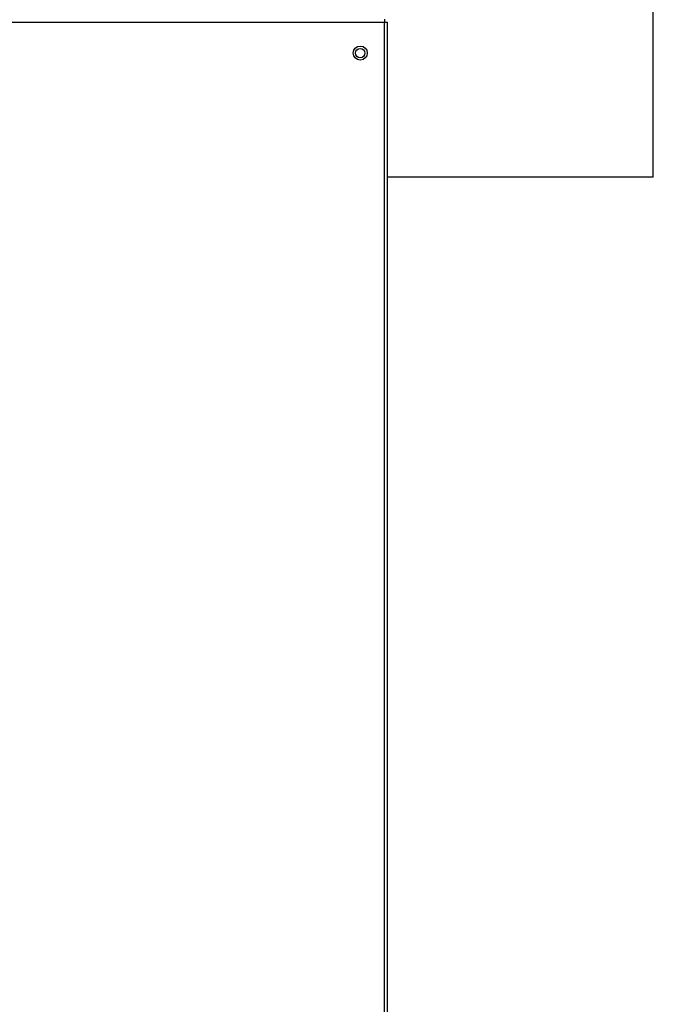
# Model space of a CAD drawing. Header units: millimetres. Extents: x 4 to 3534, y 14 to 98.
# Tile 90 of 161: x 20.265 to 20.536, y 60.346 to 60.767. Entities that reach past the tile are written whole.
import ezdxf

# ---------------------------------------------------------------- set-up
doc = ezdxf.new("R2010")
doc.units = ezdxf.units.MM
doc.header["$MEASUREMENT"] = 0
doc.layers.add('ARQ - EQUIPO CONDENSADORA', color=2, linetype='Continuous')
doc.layers.add('ARQ-DETALHES', color=7, linetype='Continuous')

msp = doc.modelspace()

# ---------------------------------------------------------------- linework, layer by layer
at = {"layer": 'ARQ - EQUIPO CONDENSADORA', "color": 7, "linetype": 'Continuous'}
for p, q in [((20.19460317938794, 60.76592699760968), (20.42135217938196, 60.76592699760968)), ((20.42135317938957, 60.01192899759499), (20.42135217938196, 60.76592699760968)), ((20.42135317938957, 60.76717799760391), (20.42135317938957, 60.76592699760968)), ((20.42135317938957, 60.76592699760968), (20.42260317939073, 60.76592699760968)), ((20.42260317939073, 60.01192899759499), (20.42260317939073, 60.76592699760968))]:
    msp.add_line(p, q, dxfattribs=at)
for centre, radius in [((20.41100217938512, 60.75267699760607), 0.003000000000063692), ((20.41100417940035, 60.75267699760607), 0.002000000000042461)]:
    msp.add_circle(centre, radius, dxfattribs=at)
at = {"layer": 'ARQ-DETALHES', "color": 7}
for q in [(20.53620217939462, 60.8496679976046), (20.42260317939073, 60.69966799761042)]:
    msp.add_line((20.53620217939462, 60.69966799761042), q, dxfattribs=at)

doc.saveas('drawing.dxf')
